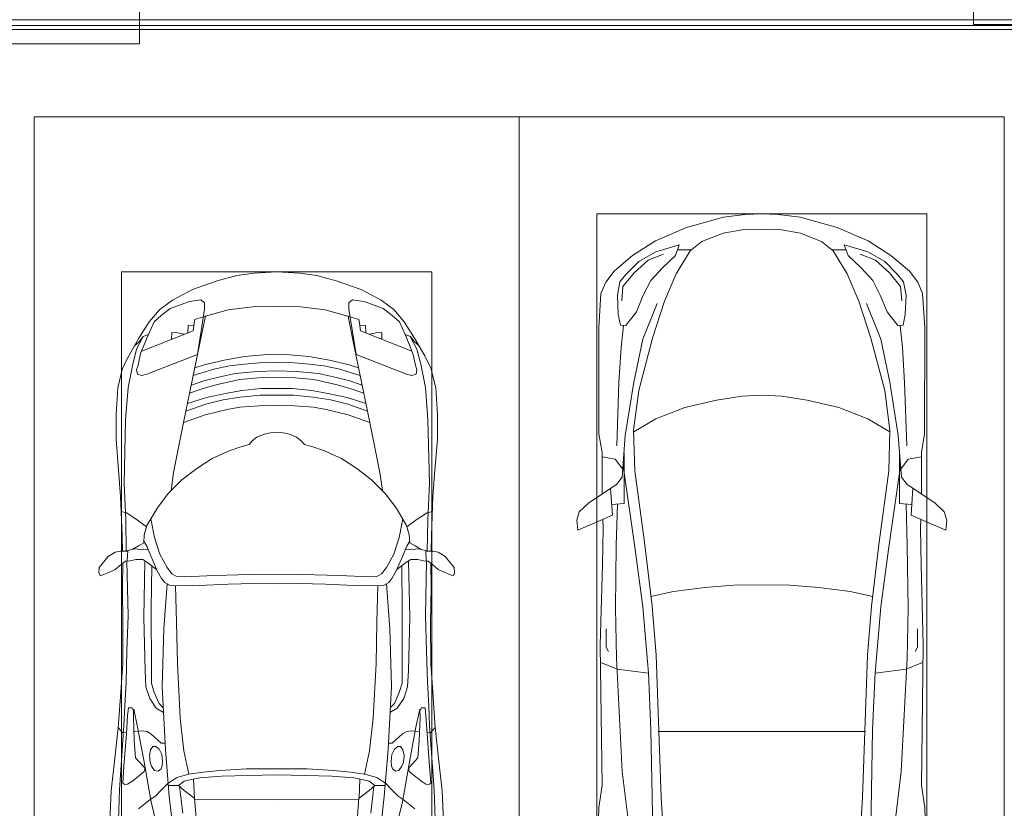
# Model space of a CAD drawing. Header units: millimetres. Extents: x -32229 to 192519, y -13689 to 125138.
# Tile 137 of 256: x 27360 to 32435, y 66086 to 70150. Entities that reach past the tile are written whole.
import ezdxf

# ---------------------------------------------------------------- set-up
doc = ezdxf.new("R2010")
doc.units = ezdxf.units.MM
for name, color, linetype, lineweight in [('A-DETL-GENF-OTLN', 7, 'Continuous', 18), ('A-DOOR-____-OTLN', 7, 'Continuous', 18), ('A-FLOR-____-OTLN', 7, 'Continuous', 18), ('A-GENM-____-OTLN', 7, 'Continuous', 18), ('C-PRKG-____-OTLN', 7, 'Continuous', 18)]:
    doc.layers.add(name, color=color, linetype=linetype, lineweight=lineweight)

# ---------------------------------------------------------------- blocks, each defined once
blk = doc.blocks.new('АР-Ворота сборка - Ворота секционные_5200х2600 _h_-7302885--01 ЭЛ')
at = {"layer": 'A-DOOR-____-OTLN', "color": 253, "lineweight": 5, "true_color": 0xaaaaaa}
for p, q in [((-2475, 2958.8), (-2475, -842.9)), ((-2475, -842.9), (149.9, -842.9))]:
    blk.add_line(p, q, dxfattribs=at)
blk = doc.blocks.new('АР_Машиноместо - 5300x2500_С-V95--01 ЭЛ')
at = {"layer": 'A-DETL-GENF-OTLN', "color": 253, "lineweight": 13, "true_color": 0xaaaaaa}
for p, q in [((1165.1, -503.1), (1052.6, -517.5)), ((1250, -500), (1165.1, -503.1)), ((1250, -500), (1334.9, -503.1)), ((1334.9, -503.1), (1447.4, -517.5)), ((1052.6, -517.5), (861.8, -571.6)), ((1447.4, -517.5), (1638.2, -571.6)), ((861.8, -571.6), (701.8, -640.4)), ((1050.7, -599.4), (941.4, -642.2)), ((1148.8, -583), (1050.7, -599.4)), ((1250, -581.6), (1148.8, -583)), ((1250, -581.6), (1351.2, -583)), ((1351.2, -583), (1449.3, -599.4)), ((1449.3, -599.4), (1558.6, -642.2)), ((1638.2, -571.6), (1798.2, -640.4)), ((701.8, -640.4), (584.4, -714.6)), ((941.4, -642.2), (881.5, -691.6)), ((1558.6, -642.2), (1618.5, -691.6)), ((1798.2, -640.4), (1915.6, -714.6)), ((703.5, -696.4), (616.5, -746.4)), ((824.6, -660.9), (703.5, -696.4)), ((804.5, -715.7), (824.6, -660.9)), ((881.5, -691.6), (809.1, -809.4)), ((888.4, -685.9), (815.2, -686.6)), ((1611.6, -685.9), (1684.8, -686.6)), ((1618.5, -691.6), (1690.9, -809.4)), ((1695.5, -715.7), (1675.4, -660.9)), ((1675.4, -660.9), (1796.5, -696.4)), ((1796.5, -696.4), (1883.5, -746.4)), ((584.4, -714.6), (489, -795.6)), ((616.5, -746.4), (550, -812.3)), ((737.5, -778.3), (804.5, -715.7)), ((1762.5, -778.3), (1695.5, -715.7)), ((1883.5, -746.4), (1950, -812.3)), ((1915.6, -714.6), (2011, -795.6)), ((489, -795.6), (445.9, -853.1)), ((677.4, -843.7), (737.5, -778.3)), ((809.1, -809.4), (749.2, -950.3)), ((1690.9, -809.4), (1750.8, -950.3)), ((1822.6, -843.7), (1762.5, -778.3)), ((2011, -795.6), (2054.1, -853.1)), ((445.9, -853.1), (420.9, -910.7)), ((519.1, -851.5), (505.7, -920)), ((550, -812.3), (519.1, -851.5)), ((639.1, -920), (677.4, -843.7)), ((1860.9, -920), (1822.6, -843.7)), ((1950, -812.3), (1980.9, -851.5)), ((1980.9, -851.5), (1994.3, -920)), ((2054.1, -853.1), (2079.1, -910.7)), ((420.9, -910.7), (409.5, -1087)), ((2079.1, -910.7), (2090.5, -1087)), ((505.7, -920), (510.2, -1018.7)), ((603.4, -1004.8), (639.1, -920)), ((749.2, -950.3), (687.4, -1141)), ((1750.8, -950.3), (1812.6, -1141)), ((1896.6, -1004.8), (1860.9, -920)), ((1994.3, -920), (1989.8, -1018.7)), ((548.5, -1076.2), (603.4, -1004.8)), ((1951.5, -1076.2), (1896.6, -1004.8)), ((510.2, -1018.7), (521.5, -1074.5)), ((1989.8, -1018.7), (1978.5, -1074.5)), ((409.5, -1087), (410.6, -1634.2)), ((521.5, -1074.5), (548.5, -1076.2)), ((1978.5, -1074.5), (1951.5, -1076.2)), ((2090.5, -1087), (2089.4, -1634.2)), ((687.4, -1141), (615.4, -1410.3)), ((1812.6, -1141), (1884.6, -1410.3)), ((615.4, -1410.3), (589.4, -1615.5)), ((1884.6, -1410.3), (1910.6, -1615.5)), ((852.8, -1499), (1016.6, -1459.9)), ((1016.6, -1459.9), (1146.9, -1439.4)), ((1146.9, -1439.4), (1250, -1434.1)), ((1353.1, -1439.4), (1250, -1434.1)), ((1483.4, -1459.9), (1353.1, -1439.4)), ((1647.2, -1499), (1483.4, -1459.9)), ((703.6, -1557.1), (852.8, -1499)), ((1796.4, -1557.1), (1647.2, -1499)), ((590.4, -1624.3), (703.6, -1557.1)), ((1909.6, -1624.3), (1796.4, -1557.1)), ((589.4, -1615.5), (595.8, -1824.8)), ((1910.6, -1615.5), (1904.2, -1824.8)), ((410.6, -1634.2), (426.5, -1730.9)), ((546.5, -1642.6), (530.6, -1857.6)), ((1953.5, -1642.6), (1969.4, -1857.6)), ((2089.4, -1634.2), (2073.5, -1730.9)), ((426.5, -1730.9), (427.5, -1943)), ((495, -1765.3), (426.6, -1753.4)), ((533.6, -1816.8), (495, -1765.3)), ((540.9, -1993.7), (539.8, -1733.1)), ((1959.1, -1993.7), (1960.2, -1733.1)), ((1966.4, -1816.8), (2005, -1765.3)), ((2005, -1765.3), (2073.4, -1753.4)), ((2073.5, -1730.9), (2072.5, -1943)), ((597, -2231), (535, -1798.3)), ((595.8, -1824.8), (644.6, -2191.8)), ((1904.2, -1824.8), (1855.4, -2191.8)), ((1903, -2231), (1965, -1798.3)), ((530.6, -1857.6), (500.6, -1894.5)), ((1969.4, -1857.6), (1999.4, -1894.5)), ((500.6, -1894.5), (357.8, -1990.1)), ((479.9, -2052.9), (471, -1914.3)), ((1999.4, -1894.5), (2142.2, -1990.1)), ((2020.1, -2052.9), (2029, -1914.3)), ((357.8, -1990.1), (309.5, -2036.1)), ((540.9, -1993.7), (476.3, -1997.9)), ((505.9, -1996), (500, -2210.1)), ((1959.1, -1993.7), (2023.7, -1997.9)), ((1994.1, -1996), (2000, -2210.1)), ((2142.2, -1990.1), (2190.5, -2036.1)), ((309.5, -2036.1), (296.8, -2079.9)), ((296.8, -2079.9), (301.4, -2130.5)), ((301.4, -2130.5), (479.9, -2052.9)), ((432.3, -2119.9), (430.7, -2073.9)), ((2198.6, -2130.5), (2020.1, -2052.9)), ((2067.7, -2119.9), (2069.3, -2073.9)), ((2190.5, -2036.1), (2203.2, -2079.9)), ((2203.2, -2079.9), (2198.6, -2130.5)), ((428.2, -2308.5), (432.3, -2119.9)), ((2071.8, -2308.5), (2067.7, -2119.9)), ((500, -2210.1), (495.7, -2532.3)), ((636.6, -2526.5), (597, -2231)), ((644.6, -2191.8), (684.2, -2522.3)), ((1855.4, -2191.8), (1815.8, -2522.3)), ((1863.4, -2526.5), (1903, -2231)), ((2000, -2210.1), (2004.3, -2532.3)), ((417.5, -2723), (428.2, -2308.5)), ((2082.5, -2723), (2071.8, -2308.5)), ((495.7, -2532.3), (501.4, -2789.7)), ((636.6, -2526.5), (665.8, -2867.4)), ((684.2, -2522.3), (704.9, -2775.5)), ((1815.8, -2522.3), (1795.1, -2775.5)), ((1863.4, -2526.5), (1834.2, -2867.4)), ((2004.3, -2532.3), (1998.6, -2789.7)), ((447.8, -2638.7), (447.8, -2733.7)), ((2052.2, -2638.7), (2052.2, -2733.7)), ((426.5, -3446.8), (417.5, -2723)), ((447.8, -2733.7), (459.7, -2756.2)), ((2052.2, -2733.7), (2040.3, -2756.2)), ((2073.5, -3446.8), (2082.5, -2723)), ((501.4, -2789.7), (530.9, -3374.8)), ((704.9, -2775.5), (731.2, -3507.6)), ((1795.1, -2775.5), (1768.8, -3507.6)), ((1998.6, -2789.7), (1969.1, -3374.8)), ((505.1, -2846.9), (420.9, -2813.3)), ((1994.9, -2846.9), (2079.1, -2813.3)), ((665.8, -2867.4), (505.1, -2846.9)), ((665.6, -2864.6), (678.7, -3159.5)), ((1834.4, -2864.6), (1821.3, -3159.5)), ((1834.2, -2867.4), (1994.9, -2846.9)), ((678.7, -3159.5), (689.3, -3705.5)), ((1821.3, -3159.5), (1810.7, -3705.5)), ((530.9, -3374.8), (578.7, -3762.9)), ((1969.1, -3374.8), (1921.3, -3762.9)), ((409.5, -3560), (426.5, -3446.8)), ((2090.5, -3560), (2073.5, -3446.8)), ((731.2, -3507.6), (752.2, -3845.6)), ((1768.8, -3507.6), (1747.8, -3845.6)), ((405.6, -3688.5), (409.5, -3560)), ((2094.4, -3688.5), (2090.5, -3560))]:
    blk.add_line(p, q, dxfattribs=at)
at = {"layer": 'A-DETL-GENF-OTLN', "color": 254, "lineweight": 13, "true_color": 0xd4d4d4}
for p, q in [((742.6, -707.8), (664.7, -739.9)), ((1757.4, -707.8), (1835.3, -739.9)), ((664.7, -739.9), (591.7, -805)), ((1835.3, -739.9), (1908.3, -805)), ((591.7, -805), (534.5, -874.4)), ((1908.3, -805), (1965.5, -874.4)), ((534.5, -874.4), (528.1, -949.5)), ((1965.5, -874.4), (1971.9, -949.5)), ((710.2, -962.8), (636.7, -1146)), ((1789.8, -962.8), (1863.3, -1146)), ((537.4, -1076.1), (524.9, -1188.6)), ((1962.6, -1076.1), (1975.1, -1188.6)), ((636.7, -1146), (590.3, -1367.8)), ((1863.3, -1146), (1909.7, -1367.8)), ((524.9, -1188.6), (513.9, -1368.9)), ((1975.1, -1188.6), (1986.1, -1368.9)), ((513.9, -1368.9), (502.3, -1696.3)), ((590.3, -1367.8), (546.5, -1642.6)), ((1909.7, -1367.8), (1953.5, -1642.6)), ((1986.1, -1368.9), (1997.7, -1696.3)), ((794.6, -2446), (955.7, -2426.8)), ((955.7, -2426.8), (1105.5, -2413.7)), ((1105.5, -2413.7), (1250, -2412.9)), ((1394.5, -2413.7), (1250, -2412.9)), ((1544.3, -2426.8), (1394.5, -2413.7)), ((1705.4, -2446), (1544.3, -2426.8)), ((677.9, -2473), (794.6, -2446)), ((1822.1, -2473), (1705.4, -2446)), ((715.1, -3168.3), (1250, -3167.3)), ((1784.9, -3168.3), (1250, -3167.3))]:
    blk.add_line(p, q, dxfattribs=at)
at = {"layer": 'C-PRKG-____-OTLN', "color": 253, "lineweight": 13, "true_color": 0xaaaaaa}
for p, q in [((2500, 0), (0, 0)), ((0, 0), (0, -5199.7)), ((2500, 0), (2500, -5199.7)), ((400, -500), (400, -4800)), ((400, -500), (2100, -500)), ((2100, -500), (2100, -4800))]:
    blk.add_line(p, q, dxfattribs=at)
blk = doc.blocks.new('АР_Машиноместо - 4900x2400_М__5300х2500_-V103--01 ЭЛ')
at = {"layer": 'A-DETL-GENF-OTLN', "color": 253, "lineweight": 13, "true_color": 0xaaaaaa}
for p, q in [((1132.7, -806), (1044.2, -818.6)), ((1250, -800), (1132.7, -806)), ((1250, -800), (1367.3, -806)), ((1367.3, -806), (1455.8, -818.6)), ((943.3, -845.1), (815.8, -891)), ((1044.2, -818.6), (943.3, -845.1)), ((1455.8, -818.6), (1556.7, -845.1)), ((1556.7, -845.1), (1684.2, -891)), ((815.8, -891), (711.9, -946.2)), ((1684.2, -891), (1788.1, -946.2)), ((711.9, -946.2), (647.2, -992.8)), ((800.1, -952.6), (700.9, -989.1)), ((859, -944.1), (800.1, -952.6)), ((877.7, -958.9), (859, -944.1)), ((877.7, -991.4), (877.7, -958.9)), ((1622.3, -958.9), (1641, -944.1)), ((1622.3, -991.4), (1622.3, -958.9)), ((1641, -944.1), (1699.9, -952.6)), ((1699.9, -952.6), (1799.1, -989.1)), ((1788.1, -946.2), (1852.8, -992.8)), ((647.2, -992.8), (593.2, -1056.8)), ((700.9, -989.1), (655, -1024.3)), ((841.1, -1225.9), (877.7, -991.4)), ((1000.2, -994.5), (871.4, -1031.3)), ((1127.4, -979.8), (1000.2, -994.5)), ((1250, -977.6), (1127.4, -979.8)), ((1250, -977.6), (1372.6, -979.8)), ((1372.6, -979.8), (1499.8, -994.5)), ((1499.8, -994.5), (1628.6, -1031.3)), ((1658.9, -1225.9), (1622.3, -991.4)), ((1799.1, -989.1), (1845, -1024.3)), ((1852.8, -992.8), (1906.8, -1056.8)), ((593.2, -1056.8), (539.3, -1140.4)), ((617.9, -1057.3), (586.9, -1126.3)), ((654.7, -1024.4), (617.9, -1057.3)), ((882.6, -1027.5), (853.8, -1167.4)), ((1617.4, -1027.5), (1646.2, -1167.4)), ((1845.3, -1024.4), (1882.1, -1057.3)), ((1882.1, -1057.3), (1913.1, -1126.3)), ((1906.8, -1056.8), (1960.7, -1140.4)), ((539.3, -1140.4), (487.4, -1232.1)), ((540.4, -1159.6), (516.2, -1180.5)), ((561.3, -1132.6), (540.4, -1159.6)), ((586.9, -1126.3), (548.2, -1220.1)), ((589, -1121.6), (561.3, -1132.6)), ((1911, -1121.6), (1938.7, -1132.6)), ((1913.1, -1126.3), (1951.8, -1220.1)), ((1938.7, -1132.6), (1959.6, -1159.6)), ((1959.6, -1159.6), (1983.8, -1180.5)), ((1960.7, -1140.4), (2012.6, -1232.1)), ((853.8, -1167.4), (826.8, -1300.9)), ((1646.2, -1167.4), (1673.2, -1300.9)), ((487.4, -1232.1), (455.7, -1296.1)), ((548.2, -1220.1), (535, -1280.6)), ((580.7, -1327.1), (841.1, -1225.9)), ((978.6, -1254.6), (876.3, -1278.7)), ((1084.1, -1236), (978.6, -1254.6)), ((1159.1, -1267.9), (1083.6, -1274.6)), ((1182.5, -1227.5), (1084.1, -1236)), ((1250, -1266.6), (1159.1, -1267.9)), ((1250, -1223.7), (1182.5, -1227.5)), ((1250, -1223.7), (1317.5, -1227.5)), ((1250, -1266.6), (1340.9, -1267.9)), ((1317.5, -1227.5), (1415.9, -1236)), ((1340.9, -1267.9), (1416.4, -1274.6)), ((1415.9, -1236), (1521.4, -1254.6)), ((1521.4, -1254.6), (1623.7, -1278.7)), ((1919.3, -1327.1), (1658.9, -1225.9)), ((1951.8, -1220.1), (1965, -1280.6)), ((2012.6, -1232.1), (2044.3, -1296.1)), ((455.7, -1296.1), (430.8, -1396.6)), ((535, -1280.6), (527.2, -1305.2)), ((527.2, -1305.2), (531.8, -1326)), ((826.8, -1300.9), (770, -1576.5)), ((876.3, -1278.7), (828.3, -1293.7)), ((925.2, -1301.6), (859.1, -1321.2)), ((1007.1, -1283.7), (925.2, -1301.6)), ((1083.6, -1274.6), (1007.1, -1283.7)), ((1148.3, -1312.4), (1035, -1323.2)), ((1250, -1309.3), (1148.3, -1312.4)), ((1250, -1309.3), (1351.7, -1312.4)), ((1351.7, -1312.4), (1465, -1323.2)), ((1416.4, -1274.6), (1492.9, -1283.7)), ((1492.9, -1283.7), (1574.8, -1301.6)), ((1574.8, -1301.6), (1640.9, -1321.2)), ((1623.7, -1278.7), (1671.7, -1293.7)), ((1673.2, -1300.9), (1730, -1576.5)), ((1965, -1280.6), (1972.8, -1305.2)), ((1972.8, -1305.2), (1968.2, -1326)), ((2044.3, -1296.1), (2069.2, -1396.6)), ((531.8, -1326), (554.4, -1333.3)), ((554.4, -1333.3), (580.7, -1327.1)), ((873.8, -1361.2), (809.9, -1383.1)), ((859.1, -1321.2), (819.9, -1334.4)), ((958.3, -1341.1), (873.8, -1361.2)), ((1059, -1354.8), (945.3, -1380.6)), ((1035, -1323.2), (958.3, -1341.1)), ((1174.5, -1344.2), (1059, -1354.8)), ((1250, -1344.9), (1174.5, -1344.2)), ((1250, -1344.9), (1325.5, -1344.2)), ((1325.5, -1344.2), (1441, -1354.8)), ((1441, -1354.8), (1554.7, -1380.6)), ((1465, -1323.2), (1541.7, -1341.1)), ((1541.7, -1341.1), (1626.2, -1361.2)), ((1626.2, -1361.2), (1690.1, -1383.1)), ((1640.9, -1321.2), (1680.1, -1334.4)), ((1945.6, -1333.3), (1919.3, -1327.1)), ((1968.2, -1326), (1945.6, -1333.3)), ((430.8, -1396.6), (422, -1534.1)), ((871.4, -1401.1), (800.5, -1424.6)), ((945.3, -1380.6), (871.4, -1401.1)), ((1070, -1410.4), (986.2, -1425.6)), ((1168.3, -1399.8), (1070, -1410.4)), ((1250, -1400.1), (1168.3, -1399.8)), ((1250, -1400.1), (1331.7, -1399.8)), ((1331.7, -1399.8), (1430, -1410.4)), ((1430, -1410.4), (1513.8, -1425.6)), ((1554.7, -1380.6), (1628.6, -1401.1)), ((1628.6, -1401.1), (1699.5, -1424.6)), ((2069.2, -1396.6), (2078, -1534.1)), ((887, -1446.5), (790.4, -1477.3)), ((973.4, -1459.7), (884.3, -1480.8)), ((986.2, -1425.6), (887, -1446.5)), ((1061.9, -1445.7), (973.4, -1459.7)), ((1163.9, -1435.1), (1061.9, -1445.7)), ((1250, -1435.1), (1163.9, -1435.1)), ((1250, -1435.1), (1336.1, -1435.1)), ((1336.1, -1435.1), (1438.1, -1445.7)), ((1438.1, -1445.7), (1526.6, -1459.7)), ((1513.8, -1425.6), (1613, -1446.5)), ((1526.6, -1459.7), (1615.7, -1480.8)), ((1613, -1446.5), (1709.6, -1477.3)), ((884.3, -1480.8), (782, -1518.1)), ((994.9, -1509.3), (881.7, -1536.4)), ((1060, -1496.1), (994.9, -1509.3)), ((1159.3, -1489.1), (1060, -1496.1)), ((1250, -1488.3), (1159.3, -1489.1)), ((1250, -1488.3), (1340.7, -1489.1)), ((1340.7, -1489.1), (1440, -1496.1)), ((1440, -1496.1), (1505.1, -1509.3)), ((1505.1, -1509.3), (1618.3, -1536.4)), ((1615.7, -1480.8), (1718, -1518.1)), ((422, -1534.1), (422, -1662.9)), ((881.7, -1536.4), (770, -1576.5)), ((1618.3, -1536.4), (1730, -1576.5)), ((2078, -1534.1), (2078, -1662.9)), ((770, -1576.5), (718.3, -1834.2)), ((1730, -1576.5), (1781.7, -1834.2)), ((422, -1662.9), (434.8, -1820.7)), ((1123.5, -1670.9), (1107.2, -1689.8)), ((1147.5, -1650.5), (1123.5, -1670.9)), ((1184.7, -1635.7), (1147.5, -1650.5)), ((1217.8, -1629.1), (1184.7, -1635.7)), ((1217.8, -1629.1), (1250, -1626.8)), ((1282.2, -1629.1), (1250, -1626.8)), ((1282.2, -1629.1), (1315.3, -1635.7)), ((1315.3, -1635.7), (1352.5, -1650.5)), ((1352.5, -1650.5), (1376.5, -1670.9)), ((1376.5, -1670.9), (1392.8, -1689.8)), ((2078, -1662.9), (2065.2, -1820.7)), ((1004.2, -1721.4), (917, -1761.1)), ((1064.9, -1700.5), (1004.2, -1721.4)), ((1107.2, -1689.8), (1064.9, -1700.5)), ((1392.8, -1689.8), (1435.1, -1700.5)), ((1435.1, -1700.5), (1495.8, -1721.4)), ((1495.8, -1721.4), (1583, -1761.1)), ((917, -1761.1), (837.5, -1812.1)), ((1583, -1761.1), (1662.5, -1812.1)), ((434.8, -1820.7), (444.9, -1956.8)), ((837.5, -1812.1), (761.1, -1871.7)), ((1662.5, -1812.1), (1738.9, -1871.7)), ((2065.2, -1820.7), (2055.1, -1956.8)), ((761.1, -1871.7), (690.7, -1941.6)), ((718.3, -1834.2), (705.7, -1926.7)), ((1738.9, -1871.7), (1809.3, -1941.6)), ((1781.7, -1834.2), (1794.3, -1926.7)), ((444.9, -1956.8), (453, -2159.1)), ((690.7, -1941.6), (634.6, -2015)), ((1809.3, -1941.6), (1865.4, -2015)), ((2055.1, -1956.8), (2047, -2159.1)), ((634.6, -2015), (580.7, -2105.7)), ((1865.4, -2015), (1919.3, -2105.7)), ((475.1, -2041), (447.5, -2034.4)), ((525.5, -2074.6), (475.1, -2041)), ((578.8, -2112.6), (525.5, -2074.6)), ((619.7, -2168.6), (600.3, -2072.7)), ((1880.3, -2168.6), (1899.7, -2072.7)), ((1921.2, -2112.6), (1974.5, -2074.6)), ((1974.5, -2074.6), (2024.9, -2041)), ((2024.9, -2041), (2052.5, -2034.4)), ((580.7, -2105.7), (567.1, -2153.8)), ((1919.3, -2105.7), (1932.9, -2153.8)), ((453, -2159.1), (455, -2238.9)), ((567.1, -2153.8), (564.3, -2195.4)), ((647.3, -2254.2), (619.7, -2168.6)), ((1852.7, -2254.2), (1880.3, -2168.6)), ((1932.9, -2153.8), (1935.7, -2195.4)), ((2047, -2159.1), (2045, -2238.9)), ((505.1, -2230), (467.5, -2239.2)), ((536.7, -2211.8), (505.1, -2230)), ((586.6, -2231.3), (510.1, -2227.1)), ((564.3, -2195.4), (536.7, -2211.8)), ((579.9, -2213.8), (564.9, -2186.5)), ((600.8, -2263), (579.9, -2213.8)), ((1899.2, -2263), (1920.1, -2213.8)), ((1913.4, -2231.3), (1989.9, -2227.1)), ((1920.1, -2213.8), (1935.1, -2186.5)), ((1935.7, -2195.4), (1963.3, -2211.8)), ((1963.3, -2211.8), (1994.9, -2230)), ((1994.9, -2230), (2032.5, -2239.2)), ((335.2, -2322.3), (381.7, -2266.4)), ((381.7, -2266.4), (417.4, -2243.4)), ((417.4, -2243.4), (445.1, -2238.7)), ((445.1, -2238.7), (481.8, -2239.5)), ((482, -2235.6), (479.1, -2288.7)), ((523.3, -2281.2), (493.6, -2288.6)), ((559, -2282.6), (523.3, -2281.2)), ((580.6, -2296), (559, -2282.6)), ((633.8, -2340.5), (600.8, -2263)), ((685.1, -2322.3), (647.3, -2254.2)), ((1814.9, -2322.3), (1852.7, -2254.2)), ((1866.2, -2340.5), (1899.2, -2263)), ((1919.4, -2296), (1941, -2282.6)), ((1941, -2282.6), (1976.7, -2281.2)), ((1976.7, -2281.2), (2006.4, -2288.6)), ((2018, -2235.6), (2020.9, -2288.7)), ((2054.9, -2238.7), (2018.2, -2239.5)), ((2082.6, -2243.4), (2054.9, -2238.7)), ((2118.3, -2266.4), (2082.6, -2243.4)), ((2164.8, -2322.3), (2118.3, -2266.4)), ((333.1, -2350.6), (335.2, -2322.3)), ((417.4, -2333.8), (384.4, -2347.9)), ((449.8, -2306.1), (417.4, -2333.8)), ((470, -2290), (449.8, -2306.1)), ((454.5, -2423.6), (456, -2301.1)), ((493.6, -2288.6), (470, -2290)), ((630.6, -2332.9), (580.6, -2296)), ((603.5, -2534.3), (606.1, -2314.9)), ((710, -2355.4), (685.1, -2322.3)), ((1790, -2355.4), (1814.9, -2322.3)), ((1869.4, -2332.9), (1919.4, -2296)), ((1896.5, -2534.3), (1893.9, -2314.9)), ((2006.4, -2288.6), (2030, -2290)), ((2030, -2290), (2050.2, -2306.1)), ((2045.5, -2423.6), (2044, -2301.1)), ((2050.2, -2306.1), (2082.6, -2333.8)), ((2082.6, -2333.8), (2115.6, -2347.9)), ((2166.9, -2350.6), (2164.8, -2322.3)), ((341.2, -2366.2), (333.1, -2350.6)), ((384.4, -2347.9), (341.2, -2366.2)), ((656.7, -2380.3), (633.8, -2340.5)), ((672.8, -2399.7), (656.7, -2380.3)), ((734.3, -2368.8), (710, -2355.4)), ((772.7, -2371.5), (734.3, -2368.8)), ((929.1, -2364.1), (772.7, -2371.5)), ((1115.2, -2358.7), (929.1, -2364.1)), ((1250, -2357.8), (1115.2, -2358.7)), ((1250, -2357.8), (1384.8, -2358.7)), ((1384.8, -2358.7), (1570.9, -2364.1)), ((1570.9, -2364.1), (1727.3, -2371.5)), ((1727.3, -2371.5), (1765.7, -2368.8)), ((1765.7, -2368.8), (1790, -2355.4)), ((1827.2, -2399.7), (1843.3, -2380.3)), ((1843.3, -2380.3), (1866.2, -2340.5)), ((2115.6, -2347.9), (2158.8, -2366.2)), ((2158.8, -2366.2), (2166.9, -2350.6)), ((456.8, -2613.6), (454.5, -2423.6)), ((684.8, -2406.5), (667.8, -2638.3)), ((700.6, -2415.4), (672.8, -2399.7)), ((813.8, -2416.7), (700.6, -2415.4)), ((999.2, -2409.3), (813.8, -2416.7)), ((1132.7, -2404.6), (999.2, -2409.3)), ((1250, -2406.6), (1132.7, -2404.6)), ((1250, -2406.6), (1367.3, -2404.6)), ((1367.3, -2404.6), (1500.8, -2409.3)), ((1500.8, -2409.3), (1686.2, -2416.7)), ((1686.2, -2416.7), (1799.4, -2415.4)), ((1799.4, -2415.4), (1827.2, -2399.7)), ((1815.2, -2406.5), (1832.2, -2638.3)), ((2043.2, -2613.6), (2045.5, -2423.6)), ((604.4, -2850.8), (603.5, -2534.3)), ((1895.6, -2850.8), (1896.5, -2534.3)), ((456.1, -2818.3), (456.8, -2613.6)), ((667.8, -2638.3), (659.3, -2936)), ((1832.2, -2638.3), (1840.7, -2936)), ((2043.9, -2818.3), (2043.2, -2613.6)), ((446, -2964.8), (456.1, -2818.3)), ((2054, -2964.8), (2043.9, -2818.3)), ((604.4, -2919.4), (604.4, -2850.8)), ((1895.6, -2919.4), (1895.6, -2850.8)), ((618.7, -2966.7), (604.4, -2919.4)), ((659.3, -2936), (676.4, -3260.1)), ((1840.7, -2936), (1823.6, -3260.1)), ((1881.3, -2966.7), (1895.6, -2919.4)), ((432.8, -3149.3), (446, -2964.8)), ((643.6, -3024.6), (618.7, -2966.7)), ((1856.4, -3024.6), (1881.3, -2966.7)), ((2067.2, -3149.3), (2054, -2964.8)), ((665.1, -3046.1), (643.6, -3024.6)), ((1834.9, -3046.1), (1856.4, -3024.6)), ((480.8, -3085), (474.8, -3179.9)), ((485.6, -3046.1), (480.8, -3085)), ((504.5, -3046.6), (485.6, -3046.1)), ((512.2, -3061.4), (504.5, -3046.6)), ((510.9, -3094.6), (512.2, -3061.4)), ((515.3, -3213.7), (510.9, -3094.6)), ((1984.7, -3213.7), (1989.1, -3094.6)), ((1987.8, -3061.4), (1995.5, -3046.6)), ((1989.1, -3094.6), (1987.8, -3061.4)), ((1995.5, -3046.6), (2014.4, -3046.1)), ((2014.4, -3046.1), (2019.2, -3085)), ((2019.2, -3085), (2025.2, -3179.9)), ((415.7, -3305.9), (432.8, -3149.3)), ((456.9, -3174.2), (432.9, -3148.3)), ((475.2, -3173.5), (456.9, -3174.2)), ((474.8, -3179.9), (462.2, -3347.3)), ((558.4, -3165.4), (513.6, -3168)), ((579.5, -3167.7), (558.4, -3165.4)), ((601.7, -3179.4), (579.5, -3167.7)), ((654.5, -3228.1), (601.7, -3179.4)), ((1845.5, -3228.1), (1898.3, -3179.4)), ((1898.3, -3179.4), (1920.5, -3167.7)), ((1920.5, -3167.7), (1941.6, -3165.4)), ((1941.6, -3165.4), (1986.4, -3168)), ((2024.8, -3173.5), (2043.1, -3174.2)), ((2025.2, -3179.9), (2037.8, -3347.3)), ((2043.1, -3174.2), (2067.1, -3148.3)), ((2084.3, -3305.9), (2067.1, -3148.3)), ((522.2, -3303.2), (515.3, -3213.7)), ((612.1, -3245.7), (599.8, -3262.3)), ((626.8, -3246.1), (612.1, -3245.7)), ((643.2, -3259.9), (626.8, -3246.1)), ((674.6, -3227.6), (654.5, -3228.1)), ((1825.4, -3227.6), (1845.5, -3228.1)), ((1856.8, -3259.9), (1873.2, -3246.1)), ((1873.2, -3246.1), (1887.9, -3245.7)), ((1887.9, -3245.7), (1900.2, -3262.3)), ((1977.8, -3303.2), (1984.7, -3213.7)), ((599.8, -3262.3), (593.6, -3292.5)), ((593.6, -3292.5), (597.1, -3327.4)), ((657.2, -3286.3), (643.2, -3259.9)), ((661.1, -3321.2), (657.2, -3286.3)), ((676.4, -3260.1), (695.7, -3502.8)), ((1823.6, -3260.1), (1804.3, -3502.8)), ((1838.9, -3321.2), (1842.8, -3286.3)), ((1842.8, -3286.3), (1856.8, -3259.9)), ((1900.2, -3262.3), (1906.4, -3292.5)), ((1906.4, -3292.5), (1902.9, -3327.4)), ((397.1, -3474.2), (415.7, -3305.9)), ((462.2, -3347.3), (456.6, -3434.5)), ((564.6, -3349.7), (522.2, -3303.2)), ((597.1, -3327.4), (605.2, -3346.8)), ((605.2, -3346.8), (620, -3369.3)), ((654.1, -3360.7), (658.7, -3344.5)), ((658.7, -3344.5), (661.1, -3321.2)), ((1841.3, -3344.5), (1838.9, -3321.2)), ((1845.9, -3360.7), (1841.3, -3344.5)), ((1894.8, -3346.8), (1880, -3369.3)), ((1902.9, -3327.4), (1894.8, -3346.8)), ((1935.4, -3349.7), (1977.8, -3303.2)), ((2037.8, -3347.3), (2043.4, -3434.5)), ((2102.9, -3474.2), (2084.3, -3305.9)), ((508, -3422.8), (566.8, -3375.1)), ((569.7, -3360.7), (564.6, -3349.7)), ((566.8, -3375.1), (569.7, -3360.7)), ((620, -3369.3), (638.7, -3372.5)), ((638.7, -3372.5), (654.1, -3360.7)), ((965.3, -3397.8), (853.3, -3407.2)), ((1102.5, -3394.3), (965.3, -3397.8)), ((1250, -3391.3), (1102.5, -3394.3)), ((1250, -3391.3), (1397.5, -3394.3)), ((1397.5, -3394.3), (1534.7, -3397.8)), ((1534.7, -3397.8), (1646.7, -3407.2)), ((1861.3, -3372.5), (1845.9, -3360.7)), ((1880, -3369.3), (1861.3, -3372.5)), ((1930.3, -3360.7), (1935.4, -3349.7)), ((1933.2, -3375.1), (1930.3, -3360.7)), ((1992, -3422.8), (1933.2, -3375.1)), ((456.6, -3434.5), (466.2, -3441.1)), ((466.2, -3441.1), (481.5, -3439.1)), ((481.5, -3439.1), (508, -3422.8)), ((690.2, -3433.7), (654.7, -3470.4)), ((744.1, -3447.2), (691.3, -3447.2)), ((773, -3424.2), (744.1, -3447.2)), ((744.3, -3447), (773.2, -3472.4)), ((811.1, -3414.8), (773, -3424.2)), ((853.3, -3407.2), (811.1, -3414.8)), ((825.6, -3512.1), (821, -3413)), ((1646.7, -3407.2), (1688.9, -3414.8)), ((1674.4, -3512.1), (1679, -3413)), ((1688.9, -3414.8), (1727, -3424.2)), ((1755.7, -3447), (1726.8, -3472.4)), ((1727, -3424.2), (1755.7, -3447)), ((1755.7, -3447.2), (1808.7, -3447.2)), ((1809.8, -3433.7), (1845.3, -3470.4)), ((2018.5, -3439.1), (1992, -3422.8)), ((2033.8, -3441.1), (2018.5, -3439.1)), ((2043.4, -3434.5), (2033.8, -3441.1)), ((390.2, -3630), (397.1, -3474.2)), ((624.9, -3501.2), (598.3, -3518.6)), ((654.7, -3470.4), (624.9, -3501.2)), ((773.2, -3472.4), (825.6, -3512.1)), ((1726.8, -3472.4), (1674.4, -3512.1)), ((1845.3, -3470.4), (1875.1, -3501.2)), ((1875.1, -3501.2), (1901.7, -3518.6)), ((2109.8, -3630), (2102.9, -3474.2)), ((598.3, -3518.6), (537.9, -3567)), ((840.1, -3687.8), (826.6, -3509.6)), ((1250, -3520.1), (827.2, -3517.2)), ((1250, -3520.1), (1672.8, -3517.2)), ((1659.9, -3687.8), (1673.4, -3509.6)), ((1901.7, -3518.6), (1962.1, -3567))]:
    blk.add_line(p, q, dxfattribs=at)
at = {"layer": 'A-DETL-GENF-OTLN', "color": 254, "lineweight": 13, "true_color": 0xd4d4d4}
for p, q in [((824.1, -1063.7), (818.8, -1102.9)), ((827.7, -1045), (824.1, -1063.7)), ((871.3, -1031.9), (827.7, -1045)), ((1628.7, -1031.9), (1672.3, -1045)), ((1672.3, -1045), (1675.9, -1063.7)), ((1675.9, -1063.7), (1681.2, -1102.9)), ((818.8, -1102.9), (554, -1208.1)), ((709.1, -1112.7), (708.2, -1146.9)), ((737.7, -1113.6), (709.1, -1112.7)), ((772.6, -1121.3), (737.7, -1113.6)), ((792.9, -1076.2), (791.2, -1114.5)), ((823.3, -1074.4), (792.9, -1076.2)), ((1676.7, -1074.4), (1707.1, -1076.2)), ((1681.2, -1102.9), (1946, -1208.1)), ((1707.1, -1076.2), (1708.8, -1114.5)), ((1727.4, -1121.3), (1762.3, -1113.6)), ((1762.3, -1113.6), (1790.9, -1112.7)), ((1790.9, -1112.7), (1791.8, -1146.9)), ((561.7, -1132.1), (527.9, -1198.6)), ((1938.3, -1132.1), (1972.1, -1198.6)), ((527.9, -1198.6), (507.4, -1274.3)), ((1972.1, -1198.6), (1992.6, -1274.3)), ((507.4, -1274.3), (483.4, -1395.6)), ((1992.6, -1274.3), (2016.6, -1395.6)), ((483.4, -1395.6), (470.9, -1561.4)), ((2016.6, -1395.6), (2029.1, -1561.4)), ((470.9, -1561.4), (462.8, -1889.5)), ((2029.1, -1561.4), (2037.2, -1889.5)), ((462.8, -1889.5), (471.8, -2077.7)), ((2037.2, -1889.5), (2028.2, -2077.7)), ((471.8, -2077.7), (474.5, -2239.3)), ((2028.2, -2077.7), (2025.5, -2239.3)), ((483.3, -2571.4), (478, -2290)), ((570.6, -2291.4), (564.4, -2580.5)), ((1929.4, -2291.4), (1935.6, -2580.5)), ((2016.7, -2571.4), (2022, -2290)), ((728.4, -2415.7), (733.8, -2606.7)), ((1771.6, -2415.7), (1766.2, -2606.7)), ((477.8, -2754.7), (483.3, -2571.4)), ((564.4, -2580.5), (571.6, -2853.3)), ((1935.6, -2580.5), (1928.4, -2853.3)), ((2022.2, -2754.7), (2016.7, -2571.4)), ((733.8, -2606.7), (737.8, -2818.3)), ((1766.2, -2606.7), (1762.2, -2818.3)), ((473.9, -2913.7), (477.8, -2754.7)), ((2026.1, -2913.7), (2022.2, -2754.7)), ((737.8, -2818.3), (752.8, -3099)), ((1762.2, -2818.3), (1747.2, -3099)), ((571.6, -2853.3), (575.7, -2937.4)), ((1928.4, -2853.3), (1924.3, -2937.4)), ((466.3, -3036.3), (473.9, -2913.7)), ((575.7, -2937.4), (595.2, -2997.9)), ((1924.3, -2937.4), (1904.8, -2997.9)), ((2033.7, -3036.3), (2026.1, -2913.7)), ((462, -3136.6), (466.3, -3036.3)), ((595.2, -2997.9), (629, -3048.1)), ((1904.8, -2997.9), (1871, -3048.1)), ((2038, -3136.6), (2033.7, -3036.3)), ((512.5, -3053.2), (532.7, -3145.9)), ((629, -3048.1), (666.7, -3069.7)), ((1871, -3048.1), (1833.3, -3069.7)), ((1987.5, -3053.2), (1967.3, -3145.9)), ((439.5, -3468.5), (462, -3136.6)), ((532.7, -3145.9), (564, -3316.2)), ((752.8, -3099), (771.7, -3268.5)), ((1747.2, -3099), (1728.3, -3268.5)), ((1967.3, -3145.9), (1936, -3316.2)), ((2060.5, -3468.5), (2038, -3136.6)), ((771.7, -3268.5), (797.1, -3388.2)), ((1728.3, -3268.5), (1702.9, -3388.2)), ((564, -3316.2), (602.3, -3530.2)), ((1936, -3316.2), (1897.7, -3530.2)), ((797.1, -3388.2), (734.6, -3405.8)), ((870, -3377.1), (797.1, -3388.2)), ((957.1, -3368.9), (870, -3377.1)), ((1093.5, -3360.7), (957.1, -3368.9)), ((1250, -3360.7), (1093.5, -3360.7)), ((1250, -3360.7), (1406.5, -3360.7)), ((1406.5, -3360.7), (1542.9, -3368.9)), ((1542.9, -3368.9), (1630, -3377.1)), ((1630, -3377.1), (1702.9, -3388.2)), ((1702.9, -3388.2), (1765.4, -3405.8)), ((734.6, -3405.8), (688.5, -3435.5)), ((749.1, -3450.8), (765.5, -3589.1)), ((1750.9, -3450.8), (1734.5, -3589.1)), ((1765.4, -3405.8), (1811.5, -3435.5)), ((434.2, -3623.7), (439.5, -3468.5)), ((2065.8, -3623.7), (2060.5, -3468.5)), ((602.3, -3530.2), (673.6, -3827.1)), ((695.7, -3502.8), (723.2, -3741.5)), ((1804.3, -3502.8), (1776.8, -3741.5)), ((1897.7, -3530.2), (1826.4, -3827.1))]:
    blk.add_line(p, q, dxfattribs=at)
at = {"layer": 'C-PRKG-____-OTLN', "color": 253, "lineweight": 13, "true_color": 0xaaaaaa}
for p, q in [((2500, 0), (0, 0)), ((0, 0), (0, -5050)), ((2500, 0), (2500, -5199.7)), ((450, -800), (450, -4500)), ((450, -800), (2050, -800)), ((2050, -800), (2050, -4500))]:
    blk.add_line(p, q, dxfattribs=at)
blk = doc.blocks.new('АР-Заполнение деф_ шва - Д_ш_-4332460--01 ЭЛ')
at = {"layer": 'A-GENM-____-OTLN', "color": 253, "lineweight": 13, "true_color": 0xaaaaaa}
for p, q in [((0, 25), (25175, 25)), ((0, -25), (25174, -25))]:
    blk.add_line(p, q, dxfattribs=at)
blk = doc.blocks.new('АР-Ворота сборка - Ворота секционные_5200х2600 _h_-7307873--01 ЭЛ')
at = {"layer": 'A-DOOR-____-OTLN', "color": 253, "lineweight": 5, "true_color": 0xaaaaaa}
for p, q in [((2725, 2958.8), (-2475, 2958.8)), ((-2475, 2958.8), (-2475, -842.9))]:
    blk.add_line(p, q, dxfattribs=at)
blk = doc.blocks.new('Наметкина 10_РД_АР_П_отсоединено_rvt-1--01 ЭЛ')
at = {"layer": 'A-FLOR-____-OTLN', "color": 253, "lineweight": 13, "true_color": 0xaaaaaa}
for p, q in [((10001, 70120), (39585.5, 70120)), ((11435.3, 70100), (35134.3, 70100))]:
    blk.add_line(p, q, dxfattribs=at)
at = {"layer": 'A-DOOR-____-OTLN', "color": 253, "lineweight": 13, "true_color": 0xaaaaaa}
for name, p, rotation in [('АР-Ворота сборка - Ворота секционные_5200х2600 _h_-7307873--01 ЭЛ', (35235.3, 72600), 89.99999999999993), ('АР-Ворота сборка - Ворота секционные_5200х2600 _h_-7302885--01 ЭЛ', (27135.3, 72500), 90)]:
    blk.add_blockref(name, p, dxfattribs=dict(at, rotation=rotation))
at = {"layer": 'A-GENM-____-OTLN', "color": 253, "lineweight": 13, "true_color": 0xaaaaaa}
blk.add_blockref('АР-Заполнение деф_ шва - Д_ш_-4332460--01 ЭЛ', (9960.3, 70125), dxfattribs=at)
at = {"layer": 'C-PRKG-____-OTLN', "color": 253, "lineweight": 13, "true_color": 0xaaaaaa}
for name, p in [('АР_Машиноместо - 4900x2400_М__5300х2500_-V103--01 ЭЛ', (27435.3, 69650)), ('АР_Машиноместо - 5300x2500_С-V95--01 ЭЛ', (29935.3, 69650))]:
    blk.add_blockref(name, p, dxfattribs=at)

msp = doc.modelspace()

# ---------------------------------------------------------------- block references
at = {"lineweight": 5}
msp.add_blockref('Наметкина 10_РД_АР_П_отсоединено_rvt-1--01 ЭЛ', (0, 0), dxfattribs=at)

doc.saveas('drawing.dxf')
